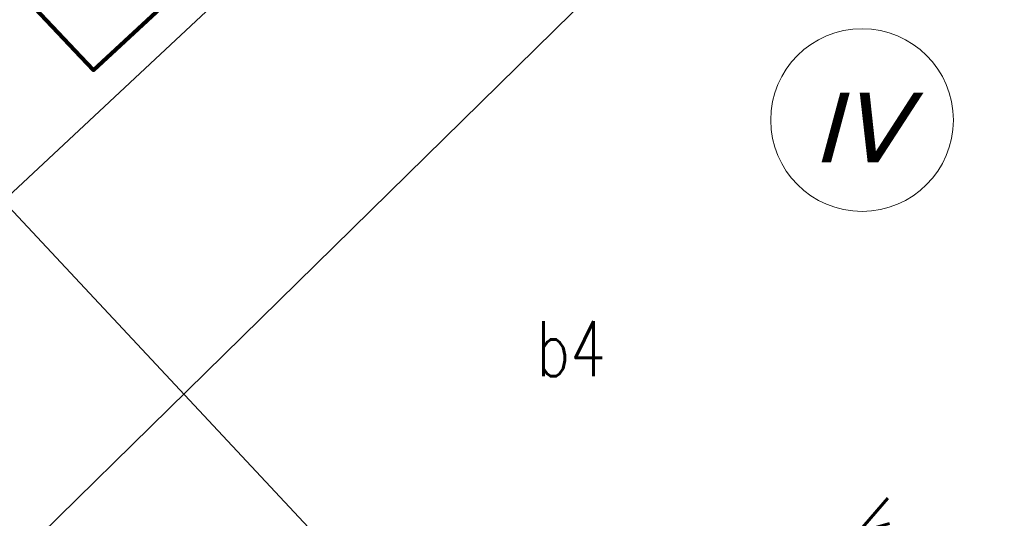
# Model space of a CAD drawing. Extents: x 5552506 to 5553307, y 5642054 to 5642708.
# Tile 30 of 72: x 5552828 to 5552843, y 5642474 to 5642482. Entities that reach past the tile are written whole.
import ezdxf
from ezdxf.enums import TextEntityAlignment as Align

# ---------------------------------------------------------------- set-up
doc = ezdxf.new("R2010")
doc.units = 0
doc.header["$MEASUREMENT"] = 0
for name, color, linetype, lineweight in [('0_OPIS', 7, 'Continuous', 13), ('A_SC_WID', 1, 'Continuous', 18), ('PROJEKT', 255, 'Continuous', 50)]:
    doc.layers.add(name, color=color, linetype=linetype, lineweight=lineweight)
for name, color, linetype in [('EGB_BlokBudynku', 7, 'Continuous'), ('EGB_Budynek', 7, 'Continuous'), ('EGB_DzialkaEwidencyjna', 7, 'Continuous'), ('GES_PrzewodKanalizacyjny', 7, 'Continuous')]:
    doc.layers.add(name, color=color, linetype=linetype)
doc.styles.get("Standard").update_dxf_attribs({"font": 'arial.ttf'})
doc.styles.add('STYL_ARIAL', font='simplex', dxfattribs={"width": 0.75, "oblique": 0.1})
doc.styles.add('TABEL1', font='txt')

msp = doc.modelspace()

# ---------------------------------------------------------------- linework, layer by layer
at = {"linetype": 'ByBlock'}
msp.add_lwpolyline([(5552818.13, 5642470.25), (5552854.09, 5642503.87), (5552864.53, 5642492.88), (5552829.075, 5642458.505), (5552818.13, 5642470.25)], dxfattribs=at)
at = {"layer": '0_OPIS'}
msp.add_circle((5552840.9818, 5642480.18742), 1.44567, dxfattribs=at)
at = {"layer": 'EGB_BlokBudynku', "color": 7}
for points in [[(5552827.4, 5642478.9, 0), (5552838.17, 5642467.37, 0), (5552864.86, 5642492.32, 0), (5552854.09, 5642503.87, 0), (5552832.16, 5642483.37, 0), (5552831.79, 5642483.73, 0), (5552828.82, 5642480.98, 0), (5552828.62, 5642481.19, 0), (5552827.35, 5642482.54, 0), (5552827.14, 5642482.34, 0), (5552826.63, 5642482.59, 0), (5552826.03, 5642482.53, 0), (5552825.67, 5642482.28, 0), (5552825.42, 5642481.91, 0), (5552825.38, 5642481.35, 0), (5552825.57, 5642480.88, 0), (5552825.36, 5642480.67, 0), (5552826.57, 5642479.31, 0), (5552826.9, 5642479.2, 0), (5552827.25, 5642478.78, 0), (5552827.4, 5642478.9, 0)], [(5552818.13, 5642470.25, 0), (5552828.89, 5642458.7, 0), (5552838.17, 5642467.37, 0), (5552827.4, 5642478.9, 0), (5552827.25, 5642478.78, 0), (5552818.13, 5642470.25, 0)]]:
    msp.add_polyline3d(points, dxfattribs=at)
for p in [(5552828.62, 5642481.19), (5552828.82, 5642480.98)]:
    msp.add_point(p, dxfattribs=at)
at = {"layer": 'EGB_Budynek', "color": 7}
for p in [(5552828.62, 5642481.19), (5552828.82, 5642480.98)]:
    msp.add_point(p, dxfattribs=at)
at = {"layer": 'EGB_DzialkaEwidencyjna', "color": 7}
for points in [[(5552860.87, 5642522.11, 0), (5552811.5, 5642476.33, 0), (5552790.45, 5642458.63, 0), (5552801.43, 5642448.13, 0), (5552806.15, 5642452.34, 0), (5552821.01, 5642466.78, 0), (5552868.91, 5642513.83, 0), (5552860.87, 5642522.11, 0)], [(5552868.91, 5642513.83, 0), (5552821.01, 5642466.78, 0), (5552806.15, 5642452.34, 0), (5552801.43, 5642448.13, 0), (5552811.55, 5642438.45, 0), (5552814.16, 5642435.96, 0), (5552817.83, 5642432.34, 0), (5552830.74, 5642439.96, 0), (5552839.1, 5642445.07, 0), (5552842.11, 5642445.56, 0), (5552869.22, 5642449.98, 0), (5552865.87, 5642471.42, 0), (5552889.45, 5642492.68, 0), (5552884.57, 5642497.71, 0), (5552879.14, 5642503.3, 0), (5552868.91, 5642513.83, 0)]]:
    msp.add_polyline3d(points, dxfattribs=at)
at = {"layer": 'PROJEKT', "color": 6, "linetype": 'Continuous', "lineweight": 140}
msp.add_polyline3d([(5552854.09, 5642503.87, 0), (5552864.86, 5642492.32, 0), (5552838.17, 5642467.37, 0), (5552828.89, 5642458.7, 0), (5552818.13, 5642470.25, 0), (5552827.25, 5642478.78, 0), (5552826.9, 5642479.2, 0), (5552826.57, 5642479.31, 0), (5552825.36, 5642480.67, 0), (5552825.57, 5642480.88, 0), (5552825.38, 5642481.35, 0), (5552825.42, 5642481.91, 0), (5552825.67, 5642482.28, 0), (5552826.03, 5642482.53, 0), (5552826.63, 5642482.59, 0), (5552827.14, 5642482.34, 0), (5552827.35, 5642482.54, 0), (5552828.62, 5642481.19, 0), (5552828.82, 5642480.98, 0), (5552831.79, 5642483.73, 0), (5552832.16, 5642483.37, 0), (5552854.09, 5642503.87, 0)], dxfattribs=at)

# ---------------------------------------------------------------- texts
at = {"layer": '0_OPIS', "insert": (5552840.19431, 5642480.61922), "char_height": 1.0993843, "width": 1.7531563, "attachment_point": 1}
msp.add_mtext('{\\fVerdana|b0|i1|c238|p34;IV}', dxfattribs=at)
at = {"layer": 'A_SC_WID', "lineweight": 30, "insert": (5552820.37948, 5642481.54468), "char_height": 1, "attachment_point": 1, "rotation": 42.600329, "style": 'TABEL1'}
msp.add_mtext_dynamic_manual_height_columns('{\\fArial|b0|i0|c238|p34;DROGA POŻAROWA}', width=1669.0256574, gutter_width=100, heights=[0], dxfattribs=at)
at = {"layer": 'EGB_Budynek', "color": 7, "style": 'STYL_ARIAL', "width": 0.75}
msp.add_text('b4', height=0.875, dxfattribs=at).set_placement((5552835.83, 5642475.8686), align=Align.BOTTOM_LEFT)
at = {"layer": 'GES_PrzewodKanalizacyjny', "color": 34, "style": 'STYL_ARIAL', "width": 0.75}
msp.add_text('kd150', height=0.875, rotation=319.3, dxfattribs=at).set_placement((5552840.5648, 5642473.4145), align=Align.BOTTOM_LEFT)

doc.saveas('drawing.dxf')
